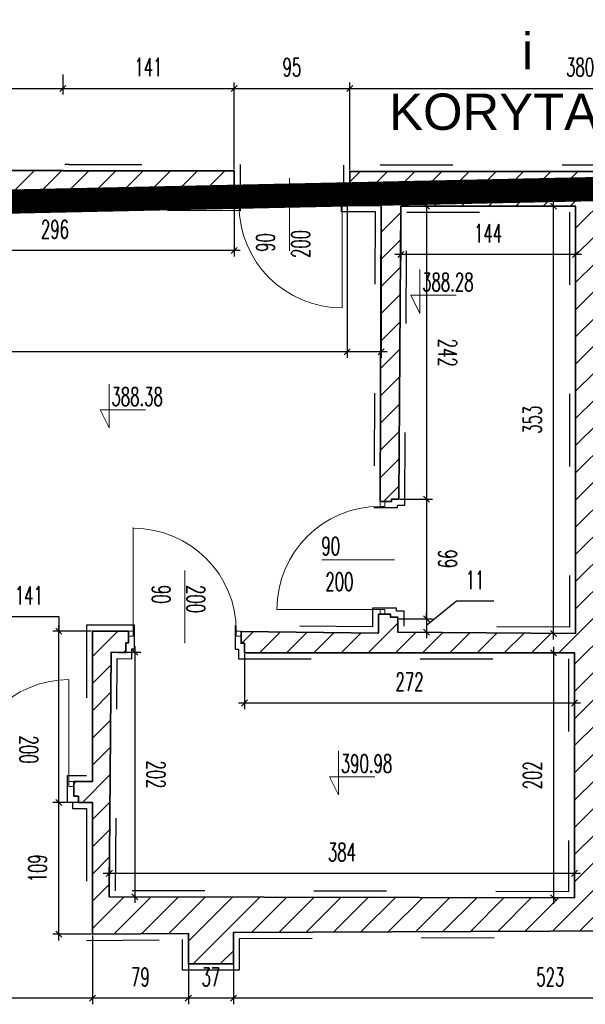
# Model space of a CAD drawing. Header units: millimetres. Extents: x 19887 to 192597, y -14203 to 39042.
# Tile 243 of 256: x 81107 to 81573, y -10085 to -9272. Entities that reach past the tile are written whole.
import ezdxf

# ---------------------------------------------------------------- set-up
doc = ezdxf.new("R2010")
doc.units = ezdxf.units.MM
doc.linetypes.add('ACAD_ISO03W100', pattern=[30, 12, -18])
doc.linetypes.add('DASHED2', pattern=[9.525, 6.35, -3.175])
doc.layers.get('Defpoints').update_dxf_attribs({"color": 4})
for name, color, linetype in [('A_DBA-RAMKI', 6, 'Continuous'), ('Sufit podwieszany', 252, 'Continuous'), ('Wymiarowanie', 3, 'Continuous'), ('Wypełnienie', 252, 'Continuous')]:
    doc.layers.add(name, color=color, linetype=linetype)
for name, color, linetype, lineweight in [('Basen_rzut_poziom_1_obrys', 252, 'Continuous', 35), ('Drzwi', 2, 'Continuous', 5), ('koty wysokościowe', 252, 'Continuous', 0)]:
    doc.layers.add(name, color=color, linetype=linetype, lineweight=lineweight)
doc.styles.add('ARIAL', font='arial.ttf')
doc.styles.add('ROMANS', font='romans.shx', dxfattribs={"width": 0.6})
doc.styles.get("Standard").update_dxf_attribs({"font": 'arial.ttf'})
doc.dimstyles.new('000001FB70622F18', dxfattribs={"dimtxt": 20, "dimasz": 5, "dimexe": 5, "dimexo": 1, "dimgap": 20, "dimtad": 1, "dimtoh": 1, "dimdec": 0, "dimtxsty": 'Standard', "dimblk": 'OBLIQUE', "dimcen": 0, "dimdle": 5, "dimclrd": 252, "dimclre": 252, "dimclrt": 252, "dimadec": 0, "dimazin": 0, "dimtfac": 1, "dimtdec": 0, "dimtmove": 0, "dimatfit": 3, "dimldrblk": 'OBLIQUE', "dimfxl": 150, "dimfxlon": 1, "dimlwd": 25, "dimlwe": 25, "dimarcsym": 1})
pattern_1 = [(45, (3252.028, -2175.285), (-11.22532, 11.22532), [])]

# ---------------------------------------------------------------- blocks, each defined once
blk = doc.blocks.new('_Oblique')
at = {"color": 0, "linetype": 'ByBlock', "lineweight": -2}
blk.add_line((-0.5, -0.5), (0.5, 0.5), dxfattribs=at)
blk = doc.blocks.new('*D855')
at = {"layer": 'Defpoints', "color": 0}
for p in [(2935.8, -4664.7), (3079.92, -4665.73), (2935.8, -4705.63)]:
    blk.add_point(p, dxfattribs=at)
at = {"layer": 'Wymiarowanie', "color": 252, "linetype": 'Continuous', "lineweight": 25}
for p, q in [((2935.8, -4665.7), (2935.8, -4710.63)), ((3079.92, -4666.73), (3079.92, -4710.63)), ((3084.92, -4705.63), (2930.8, -4705.63))]:
    blk.add_line(p, q, dxfattribs=at)
at = {"layer": 'Wymiarowanie', "color": 252, "linetype": 'ByBlock', "lineweight": 25, "xscale": 5, "yscale": 5, "zscale": 5, "rotation": 180}
blk.add_blockref('_Oblique', (2935.8, -4705.63), dxfattribs=at)
at = {"layer": 'Wymiarowanie', "color": 252, "linetype": 'ByBlock', "lineweight": 25, "xscale": 5, "yscale": 5, "zscale": 5}
blk.add_blockref('_Oblique', (3079.92, -4705.63), dxfattribs=at)
at = {"layer": 'Wymiarowanie', "color": 252, "insert": (3007.86, -4688.13), "char_height": 15, "attachment_point": 5, "style": 'ROMANS'}
blk.add_mtext('144', dxfattribs=at)
blk = doc.blocks.new('*D857')
at = {"layer": 'Defpoints', "color": 0}
for p in [(2891.48, -4664.49), (2919.56, -4665.07), (2891.48, -4785.97)]:
    blk.add_point(p, dxfattribs=at)
at = {"layer": 'Wymiarowanie', "color": 252, "linetype": 'Continuous', "lineweight": 25}
for p, q in [((2891.48, -4665.49), (2891.48, -4790.97)), ((2919.56, -4666.07), (2919.56, -4790.97)), ((2891.48, -4785.97), (2572.75, -4785.97)), ((2924.56, -4785.97), (2886.48, -4785.97))]:
    blk.add_line(p, q, dxfattribs=at)
at = {"layer": 'Wymiarowanie', "color": 252, "linetype": 'ByBlock', "lineweight": 25, "xscale": 5, "yscale": 5, "zscale": 5, "rotation": 180}
blk.add_blockref('_Oblique', (2891.48, -4785.97), dxfattribs=at)
at = {"layer": 'Wymiarowanie', "color": 252, "linetype": 'ByBlock', "lineweight": 25, "xscale": 5, "yscale": 5, "zscale": 5}
blk.add_blockref('_Oblique', (2919.56, -4785.97), dxfattribs=at)
at = {"layer": 'Wymiarowanie', "color": 252, "insert": (2590.03, -4768.47), "char_height": 15, "attachment_point": 5, "style": 'ROMANS'}
blk.add_mtext('28', dxfattribs=at)
blk = doc.blocks.new('*D856')
at = {"layer": 'Defpoints', "color": 0}
for p in [(2502.59, -4663.8), (2798.25, -4664.49), (2502.59, -4702.3)]:
    blk.add_point(p, dxfattribs=at)
at = {"layer": 'Wymiarowanie', "color": 252, "linetype": 'Continuous', "lineweight": 25}
for p, q in [((2502.59, -4664.8), (2502.59, -4707.3)), ((2798.25, -4665.49), (2798.25, -4707.3)), ((2803.25, -4702.3), (2497.59, -4702.3))]:
    blk.add_line(p, q, dxfattribs=at)
at = {"layer": 'Wymiarowanie', "color": 252, "linetype": 'ByBlock', "lineweight": 25, "xscale": 5, "yscale": 5, "zscale": 5, "rotation": 180}
blk.add_blockref('_Oblique', (2502.59, -4702.3), dxfattribs=at)
at = {"layer": 'Wymiarowanie', "color": 252, "linetype": 'ByBlock', "lineweight": 25, "xscale": 5, "yscale": 5, "zscale": 5}
blk.add_blockref('_Oblique', (2798.25, -4702.3), dxfattribs=at)
at = {"layer": 'Wymiarowanie', "color": 252, "insert": (2650.42, -4684.8), "char_height": 15, "attachment_point": 5, "style": 'ROMANS'}
blk.add_mtext('296', dxfattribs=at)
blk = doc.blocks.new('*D866')
at = {"layer": 'Defpoints', "color": 0}
for p in [(2656.97, -4556.1), (2656.97, -4568.48), (2513.7, -4599.7)]:
    blk.add_point(p, dxfattribs=at)
at = {"layer": 'Wymiarowanie', "color": 252, "linetype": 'Continuous', "lineweight": 25}
for p, q in [((2656.97, -4557.1), (2656.97, -4573.48)), ((2508.7, -4568.48), (2661.97, -4568.48)), ((2513.7, -4598.7), (2513.7, -4563.48))]:
    blk.add_line(p, q, dxfattribs=at)
at = {"layer": 'Wymiarowanie', "color": 252, "linetype": 'ByBlock', "lineweight": 25, "xscale": 5, "yscale": 5, "zscale": 5, "rotation": 180}
blk.add_blockref('_Oblique', (2513.7, -4568.48), dxfattribs=at)
at = {"layer": 'Wymiarowanie', "color": 252, "linetype": 'ByBlock', "lineweight": 25, "xscale": 5, "yscale": 5, "zscale": 5}
blk.add_blockref('_Oblique', (2656.97, -4568.48), dxfattribs=at)
at = {"layer": 'Wymiarowanie', "color": 252, "insert": (2585.33, -4550.98), "char_height": 15, "attachment_point": 5, "style": 'ROMANS'}
blk.add_mtext('143', dxfattribs=at)
blk = doc.blocks.new('*D862')
at = {"layer": 'Defpoints', "color": 0}
for p in [(2656.97, -4556.1), (2798.25, -4568.48), (2798.25, -4636.43)]:
    blk.add_point(p, dxfattribs=at)
at = {"layer": 'Wymiarowanie', "color": 252, "linetype": 'Continuous', "lineweight": 25}
for p, q in [((2656.97, -4557.1), (2656.97, -4573.48)), ((2651.97, -4568.48), (2803.25, -4568.48)), ((2798.25, -4635.43), (2798.25, -4563.48))]:
    blk.add_line(p, q, dxfattribs=at)
at = {"layer": 'Wymiarowanie', "color": 252, "linetype": 'ByBlock', "lineweight": 25, "xscale": 5, "yscale": 5, "zscale": 5, "rotation": 180}
blk.add_blockref('_Oblique', (2656.97, -4568.48), dxfattribs=at)
at = {"layer": 'Wymiarowanie', "color": 252, "linetype": 'ByBlock', "lineweight": 25, "xscale": 5, "yscale": 5, "zscale": 5}
blk.add_blockref('_Oblique', (2798.25, -4568.48), dxfattribs=at)
at = {"layer": 'Wymiarowanie', "color": 252, "insert": (2727.61, -4550.98), "char_height": 15, "attachment_point": 5, "style": 'ROMANS'}
blk.add_mtext('141', dxfattribs=at)
blk = doc.blocks.new('*D867')
at = {"layer": 'Defpoints', "color": 0}
for p in [(2893.61, -4568.48), (2798.25, -4636.43), (2893.61, -4636.95)]:
    blk.add_point(p, dxfattribs=at)
at = {"layer": 'Wymiarowanie', "color": 252, "linetype": 'Continuous', "lineweight": 25}
for p, q in [((2793.25, -4568.48), (2898.61, -4568.48)), ((2798.25, -4635.43), (2798.25, -4563.48)), ((2893.61, -4635.95), (2893.61, -4563.48))]:
    blk.add_line(p, q, dxfattribs=at)
at = {"layer": 'Wymiarowanie', "color": 252, "linetype": 'ByBlock', "lineweight": 25, "xscale": 5, "yscale": 5, "zscale": 5, "rotation": 180}
blk.add_blockref('_Oblique', (2798.25, -4568.48), dxfattribs=at)
at = {"layer": 'Wymiarowanie', "color": 252, "linetype": 'ByBlock', "lineweight": 25, "xscale": 5, "yscale": 5, "zscale": 5}
blk.add_blockref('_Oblique', (2893.61, -4568.48), dxfattribs=at)
at = {"layer": 'Wymiarowanie', "color": 252, "insert": (2845.93, -4550.98), "char_height": 15, "attachment_point": 5, "style": 'ROMANS'}
blk.add_mtext('95', dxfattribs=at)
blk = doc.blocks.new('*D868')
at = {"layer": 'Defpoints', "color": 0}
for p in [(3273.79, -4568.48), (2893.61, -4636.95), (3273.79, -4636.95)]:
    blk.add_point(p, dxfattribs=at)
at = {"layer": 'Wymiarowanie', "color": 252, "linetype": 'Continuous', "lineweight": 25}
for p, q in [((2888.61, -4568.48), (3278.79, -4568.48)), ((2893.61, -4635.95), (2893.61, -4563.48)), ((3273.79, -4635.95), (3273.79, -4563.48))]:
    blk.add_line(p, q, dxfattribs=at)
at = {"layer": 'Wymiarowanie', "color": 252, "linetype": 'ByBlock', "lineweight": 25, "xscale": 5, "yscale": 5, "zscale": 5, "rotation": 180}
blk.add_blockref('_Oblique', (2893.61, -4568.48), dxfattribs=at)
at = {"layer": 'Wymiarowanie', "color": 252, "linetype": 'ByBlock', "lineweight": 25, "xscale": 5, "yscale": 5, "zscale": 5}
blk.add_blockref('_Oblique', (3273.79, -4568.48), dxfattribs=at)
at = {"layer": 'Wymiarowanie', "color": 252, "insert": (3083.7, -4550.98), "char_height": 15, "attachment_point": 5, "style": 'ROMANS'}
blk.add_mtext('380', dxfattribs=at)
blk = doc.blocks.new('*D880')
at = {"layer": 'Defpoints', "color": 0}
for p in [(2653.58, -5158), (2681.34, -5158), (2681.34, -5266.86)]:
    blk.add_point(p, dxfattribs=at)
at = {"layer": 'Wymiarowanie', "color": 252, "linetype": 'Continuous', "lineweight": 25}
for p, q in [((2653.58, -5271.86), (2653.58, -5153)), ((2680.34, -5158), (2648.58, -5158)), ((2680.34, -5266.86), (2648.58, -5266.86))]:
    blk.add_line(p, q, dxfattribs=at)
at = {"layer": 'Wymiarowanie', "color": 252, "linetype": 'ByBlock', "lineweight": 25, "xscale": 5, "yscale": 5, "zscale": 5}
for p, rotation in [((2653.58, -5158), 90), ((2653.58, -5266.86), 270)]:
    blk.add_blockref('_Oblique', p, dxfattribs=dict(at, rotation=rotation))
at = {"layer": 'Wymiarowanie', "color": 252, "insert": (2636.08, -5212.43), "char_height": 15, "attachment_point": 5, "rotation": 90, "style": 'ROMANS'}
blk.add_mtext('109', dxfattribs=at)
blk = doc.blocks.new('*D881')
at = {"layer": 'Defpoints', "color": 0}
for p in [(2653.58, -5016.63), (2681.38, -5016.63), (2681.34, -5158)]:
    blk.add_point(p, dxfattribs=at)
at = {"layer": 'Wymiarowanie', "color": 252, "linetype": 'Continuous', "lineweight": 25}
for p, q in [((2609.29, -5004.6), (2653.58, -5004.6)), ((2653.58, -5004.6), (2653.58, -5016.63)), ((2653.58, -5163), (2653.58, -5011.63)), ((2680.38, -5016.63), (2648.58, -5016.63)), ((2680.34, -5158), (2648.58, -5158))]:
    blk.add_line(p, q, dxfattribs=at)
at = {"layer": 'Wymiarowanie', "color": 252, "linetype": 'ByBlock', "lineweight": 25, "xscale": 5, "yscale": 5, "zscale": 5}
for p, rotation in [((2653.58, -5016.63), 90), ((2653.58, -5158), 270)]:
    blk.add_blockref('_Oblique', p, dxfattribs=dict(at, rotation=rotation))
at = {"layer": 'Wymiarowanie', "color": 252, "insert": (2628.94, -4987.1), "char_height": 15, "attachment_point": 5, "style": 'ROMANS'}
blk.add_mtext('141', dxfattribs=at)
blk = doc.blocks.new('*D882')
at = {"layer": 'Defpoints', "color": 0}
for p in [(3061.81, -4665.73), (3079.92, -4665.73), (3079.92, -5018.47)]:
    blk.add_point(p, dxfattribs=at)
at = {"layer": 'Wymiarowanie', "color": 252, "linetype": 'Continuous', "lineweight": 25}
for p, q in [((3078.92, -4665.73), (3056.81, -4665.73)), ((3061.81, -5023.47), (3061.81, -4660.73)), ((3078.92, -5018.47), (3056.81, -5018.47))]:
    blk.add_line(p, q, dxfattribs=at)
at = {"layer": 'Wymiarowanie', "color": 252, "linetype": 'ByBlock', "lineweight": 25, "xscale": 5, "yscale": 5, "zscale": 5}
for p, rotation in [((3061.81, -4665.73), 90), ((3061.81, -5018.47), 270)]:
    blk.add_blockref('_Oblique', p, dxfattribs=dict(at, rotation=rotation))
at = {"layer": 'Wymiarowanie', "color": 252, "insert": (3044.31, -4842.1), "char_height": 15, "attachment_point": 5, "rotation": 90, "style": 'ROMANS'}
blk.add_mtext('353', dxfattribs=at)
blk = doc.blocks.new('*D884')
at = {"layer": 'Defpoints', "color": 0}
for p in [(2935.79, -4665.73), (2934.07, -4907.6), (2956.92, -4907.6)]:
    blk.add_point(p, dxfattribs=at)
at = {"layer": 'Wymiarowanie', "color": 252, "linetype": 'Continuous', "lineweight": 25}
for p, q in [((2936.79, -4665.73), (2961.92, -4665.73)), ((2956.92, -4660.73), (2956.92, -4912.6)), ((2935.07, -4907.6), (2961.92, -4907.6))]:
    blk.add_line(p, q, dxfattribs=at)
at = {"layer": 'Wymiarowanie', "color": 252, "linetype": 'ByBlock', "lineweight": 25, "xscale": 5, "yscale": 5, "zscale": 5}
for p, rotation in [((2956.92, -4665.73), 90), ((2956.92, -4907.6), 270)]:
    blk.add_blockref('_Oblique', p, dxfattribs=dict(at, rotation=rotation))
at = {"layer": 'Wymiarowanie', "color": 252, "insert": (2974.42, -4786.67), "char_height": 15, "attachment_point": 5, "rotation": 270, "style": 'ROMANS'}
blk.add_mtext('242', dxfattribs=at)
blk = doc.blocks.new('*D887')
at = {"layer": 'Defpoints', "color": 0}
for p in [(2934.07, -4907.6), (2933.42, -5006.31), (2956.92, -5006.31)]:
    blk.add_point(p, dxfattribs=at)
at = {"layer": 'Wymiarowanie', "color": 252, "linetype": 'Continuous', "lineweight": 25}
for p, q in [((2935.07, -4907.6), (2961.92, -4907.6)), ((2956.92, -4902.6), (2956.92, -5011.31)), ((2934.42, -5006.31), (2961.92, -5006.31))]:
    blk.add_line(p, q, dxfattribs=at)
at = {"layer": 'Wymiarowanie', "color": 252, "linetype": 'ByBlock', "lineweight": 25, "xscale": 5, "yscale": 5, "zscale": 5}
for p, rotation in [((2956.92, -4907.6), 90), ((2956.92, -5006.31), 270)]:
    blk.add_blockref('_Oblique', p, dxfattribs=dict(at, rotation=rotation))
at = {"layer": 'Wymiarowanie', "color": 252, "insert": (2974.42, -4956.96), "char_height": 15, "attachment_point": 5, "rotation": 270, "style": 'ROMANS'}
blk.add_mtext('99', dxfattribs=at)
blk = doc.blocks.new('*D885')
at = {"layer": 'Defpoints', "color": 0}
for p in [(2933.42, -5006.31), (2933.42, -5017.47), (2956.92, -5017.47)]:
    blk.add_point(p, dxfattribs=at)
at = {"layer": 'Wymiarowanie', "color": 252, "linetype": 'Continuous', "lineweight": 25}
for p, q in [((2981.67, -4991.79), (2956.92, -5011.89)), ((3012.39, -4991.79), (2981.67, -4991.79)), ((2934.42, -5006.31), (2961.92, -5006.31)), ((2956.92, -5001.31), (2956.92, -5022.47)), ((2956.92, -5006.31), (2956.92, -5001.31)), ((2934.42, -5017.47), (2961.92, -5017.47)), ((2956.92, -5017.47), (2956.92, -5022.47))]:
    blk.add_line(p, q, dxfattribs=at)
at = {"layer": 'Wymiarowanie', "color": 252, "linetype": 'ByBlock', "lineweight": 25, "xscale": 5, "yscale": 5, "zscale": 5}
for p, rotation in [((2956.92, -5006.31), 270), ((2956.92, -5017.47), 90)]:
    blk.add_blockref('_Oblique', p, dxfattribs=dict(at, rotation=rotation))
at = {"layer": 'Wymiarowanie', "color": 252, "insert": (2997.03, -4974.29), "char_height": 15, "attachment_point": 5, "style": 'ROMANS'}
blk.add_mtext('11', dxfattribs=at)
blk = doc.blocks.new('*D886')
at = {"layer": 'Defpoints', "color": 0}
for p in [(2806.81, -5034.49), (3079.06, -5034.49), (2806.81, -5075.93)]:
    blk.add_point(p, dxfattribs=at)
at = {"layer": 'Wymiarowanie', "color": 252, "linetype": 'Continuous', "lineweight": 25}
for p, q in [((2806.81, -5035.49), (2806.81, -5080.93)), ((3079.06, -5035.49), (3079.06, -5080.93)), ((3084.06, -5075.93), (2801.81, -5075.93))]:
    blk.add_line(p, q, dxfattribs=at)
at = {"layer": 'Wymiarowanie', "color": 252, "linetype": 'ByBlock', "lineweight": 25, "xscale": 5, "yscale": 5, "zscale": 5, "rotation": 180}
blk.add_blockref('_Oblique', (2806.81, -5075.93), dxfattribs=at)
at = {"layer": 'Wymiarowanie', "color": 252, "linetype": 'ByBlock', "lineweight": 25, "xscale": 5, "yscale": 5, "zscale": 5}
blk.add_blockref('_Oblique', (3079.06, -5075.93), dxfattribs=at)
at = {"layer": 'Wymiarowanie', "color": 252, "insert": (2942.94, -5058.43), "char_height": 15, "attachment_point": 5, "style": 'ROMANS'}
blk.add_mtext('272', dxfattribs=at)
blk = doc.blocks.new('*D888')
at = {"layer": 'Defpoints', "color": 0}
for p in [(3079.06, -5034.49), (3061.81, -5236.7), (3078.65, -5236.7)]:
    blk.add_point(p, dxfattribs=at)
at = {"layer": 'Wymiarowanie', "color": 252, "linetype": 'Continuous', "lineweight": 25}
for p, q in [((3061.81, -5029.49), (3061.81, -5241.7)), ((3078.06, -5034.49), (3056.81, -5034.49)), ((3077.65, -5236.7), (3056.81, -5236.7))]:
    blk.add_line(p, q, dxfattribs=at)
at = {"layer": 'Wymiarowanie', "color": 252, "linetype": 'ByBlock', "lineweight": 25, "xscale": 5, "yscale": 5, "zscale": 5}
for p, rotation in [((3061.81, -5034.49), 90), ((3061.81, -5236.7), 270)]:
    blk.add_blockref('_Oblique', p, dxfattribs=dict(at, rotation=rotation))
at = {"layer": 'Wymiarowanie', "color": 252, "insert": (3044.31, -5135.6), "char_height": 15, "attachment_point": 5, "rotation": 90, "style": 'ROMANS'}
blk.add_mtext('202', dxfattribs=at)
blk = doc.blocks.new('*D889')
at = {"layer": 'Defpoints', "color": 0}
for p in [(3079.06, -5216.52), (2695.28, -5235.92), (3079.06, -5236.71)]:
    blk.add_point(p, dxfattribs=at)
at = {"layer": 'Wymiarowanie', "color": 252, "linetype": 'Continuous', "lineweight": 25}
for p, q in [((2690.28, -5216.52), (3084.06, -5216.52)), ((2695.28, -5234.92), (2695.28, -5211.52)), ((3079.06, -5235.71), (3079.06, -5211.52))]:
    blk.add_line(p, q, dxfattribs=at)
at = {"layer": 'Wymiarowanie', "color": 252, "linetype": 'ByBlock', "lineweight": 25, "xscale": 5, "yscale": 5, "zscale": 5, "rotation": 180}
blk.add_blockref('_Oblique', (2695.28, -5216.52), dxfattribs=at)
at = {"layer": 'Wymiarowanie', "color": 252, "linetype": 'ByBlock', "lineweight": 25, "xscale": 5, "yscale": 5, "zscale": 5}
blk.add_blockref('_Oblique', (3079.06, -5216.52), dxfattribs=at)
at = {"layer": 'Wymiarowanie', "color": 252, "insert": (2887.17, -5199.02), "char_height": 15, "attachment_point": 5, "style": 'ROMANS'}
blk.add_mtext('384', dxfattribs=at)
blk = doc.blocks.new('*D883')
at = {"layer": 'Defpoints', "color": 0}
for p in [(2696.92, -5033.97), (2695.28, -5235.92), (2716.3, -5235.92)]:
    blk.add_point(p, dxfattribs=at)
at = {"layer": 'Wymiarowanie', "color": 252, "linetype": 'Continuous', "lineweight": 25}
for p, q in [((2716.3, -5028.97), (2716.3, -5240.92)), ((2697.92, -5033.97), (2721.3, -5033.97)), ((2696.28, -5235.92), (2721.3, -5235.92))]:
    blk.add_line(p, q, dxfattribs=at)
at = {"layer": 'Wymiarowanie', "color": 252, "linetype": 'ByBlock', "lineweight": 25, "xscale": 5, "yscale": 5, "zscale": 5}
for p, rotation in [((2716.3, -5033.97), 90), ((2716.3, -5235.92), 270)]:
    blk.add_blockref('_Oblique', p, dxfattribs=dict(at, rotation=rotation))
at = {"layer": 'Wymiarowanie', "color": 252, "insert": (2733.8, -5134.95), "char_height": 15, "attachment_point": 5, "rotation": 270, "style": 'ROMANS'}
blk.add_mtext('202', dxfattribs=at)
blk = doc.blocks.new('*D890')
at = {"layer": 'Defpoints', "color": 0}
for p in [(2797.66, -5265.43), (3320.5, -5289.59), (2797.66, -5319.68)]:
    blk.add_point(p, dxfattribs=at)
at = {"layer": 'Wymiarowanie', "color": 252, "linetype": 'Continuous', "lineweight": 25}
for p, q in [((2797.66, -5266.43), (2797.66, -5324.68)), ((3320.5, -5290.59), (3320.5, -5324.68)), ((3325.5, -5319.68), (2792.66, -5319.68))]:
    blk.add_line(p, q, dxfattribs=at)
at = {"layer": 'Wymiarowanie', "color": 252, "linetype": 'ByBlock', "lineweight": 25, "xscale": 5, "yscale": 5, "zscale": 5, "rotation": 180}
blk.add_blockref('_Oblique', (2797.66, -5319.68), dxfattribs=at)
at = {"layer": 'Wymiarowanie', "color": 252, "linetype": 'ByBlock', "lineweight": 25, "xscale": 5, "yscale": 5, "zscale": 5}
blk.add_blockref('_Oblique', (3320.5, -5319.68), dxfattribs=at)
at = {"layer": 'Wymiarowanie', "color": 252, "insert": (3059.08, -5302.18), "char_height": 15, "attachment_point": 5, "style": 'ROMANS'}
blk.add_mtext('523', dxfattribs=at)
blk = doc.blocks.new('*D898')
at = {"layer": 'Defpoints', "color": 0}
for p in [(2760.48, -5266.21), (2797.66, -5265.43), (2760.48, -5319.68)]:
    blk.add_point(p, dxfattribs=at)
at = {"layer": 'Wymiarowanie', "color": 252, "linetype": 'Continuous', "lineweight": 25}
for p, q in [((2760.48, -5267.21), (2760.48, -5324.68)), ((2797.66, -5266.43), (2797.66, -5324.68)), ((2802.66, -5319.68), (2755.48, -5319.68))]:
    blk.add_line(p, q, dxfattribs=at)
at = {"layer": 'Wymiarowanie', "color": 252, "linetype": 'ByBlock', "lineweight": 25, "xscale": 5, "yscale": 5, "zscale": 5, "rotation": 180}
blk.add_blockref('_Oblique', (2760.48, -5319.68), dxfattribs=at)
at = {"layer": 'Wymiarowanie', "color": 252, "linetype": 'ByBlock', "lineweight": 25, "xscale": 5, "yscale": 5, "zscale": 5}
blk.add_blockref('_Oblique', (2797.66, -5319.68), dxfattribs=at)
at = {"layer": 'Wymiarowanie', "color": 252, "insert": (2779.07, -5302.18), "char_height": 15, "attachment_point": 5, "style": 'ROMANS'}
blk.add_mtext('37', dxfattribs=at)
blk = doc.blocks.new('*D897')
at = {"layer": 'Defpoints', "color": 0}
for p in [(2681.34, -5266.86), (2760.48, -5266.21), (2681.34, -5319.68)]:
    blk.add_point(p, dxfattribs=at)
at = {"layer": 'Wymiarowanie', "color": 252, "linetype": 'Continuous', "lineweight": 25}
for p, q in [((2760.48, -5267.21), (2760.48, -5324.68)), ((2681.34, -5267.86), (2681.34, -5324.68)), ((2765.48, -5319.68), (2676.34, -5319.68))]:
    blk.add_line(p, q, dxfattribs=at)
at = {"layer": 'Wymiarowanie', "color": 252, "linetype": 'ByBlock', "lineweight": 25, "xscale": 5, "yscale": 5, "zscale": 5, "rotation": 180}
blk.add_blockref('_Oblique', (2681.34, -5319.68), dxfattribs=at)
at = {"layer": 'Wymiarowanie', "color": 252, "linetype": 'ByBlock', "lineweight": 25, "xscale": 5, "yscale": 5, "zscale": 5}
blk.add_blockref('_Oblique', (2760.48, -5319.68), dxfattribs=at)
at = {"layer": 'Wymiarowanie', "color": 252, "insert": (2720.91, -5302.18), "char_height": 15, "attachment_point": 5, "style": 'ROMANS'}
blk.add_mtext('79', dxfattribs=at)
blk = doc.blocks.new('*D895')
at = {"layer": 'Defpoints', "color": 0}
for p in [(2501.04, -5266.38), (2681.34, -5266.86), (2501.04, -5319.68)]:
    blk.add_point(p, dxfattribs=at)
at = {"layer": 'Wymiarowanie', "color": 252, "linetype": 'Continuous', "lineweight": 25}
for p, q in [((2501.04, -5267.38), (2501.04, -5324.68)), ((2681.34, -5267.86), (2681.34, -5324.68)), ((2686.34, -5319.68), (2496.04, -5319.68))]:
    blk.add_line(p, q, dxfattribs=at)
at = {"layer": 'Wymiarowanie', "color": 252, "linetype": 'ByBlock', "lineweight": 25, "xscale": 5, "yscale": 5, "zscale": 5, "rotation": 180}
blk.add_blockref('_Oblique', (2501.04, -5319.68), dxfattribs=at)
at = {"layer": 'Wymiarowanie', "color": 252, "linetype": 'ByBlock', "lineweight": 25, "xscale": 5, "yscale": 5, "zscale": 5}
blk.add_blockref('_Oblique', (2681.34, -5319.68), dxfattribs=at)
at = {"layer": 'Wymiarowanie', "color": 252, "insert": (2591.19, -5302.18), "char_height": 15, "attachment_point": 5, "style": 'ROMANS'}
blk.add_mtext('180', dxfattribs=at)
blk = doc.blocks.new('G$CF5E15B28')
at = {"layer": 'Wypełnienie'}
h = blk.add_hatch(dxfattribs=at)
h.set_pattern_fill('ANSI31', color=253, scale=5, angle=90)
h.set_pattern_definition(pattern_1)
h.paths.add_polyline_path([(2502.59, -4663.8), (2798.25, -4664.49), (2798.25, -4636.43), (2656.97, -4636.43), (2656.97, -4636.15), (2513.7, -4636.15), (2513.7, -4636.15), (2250, -4636.15), (2250.42, -4620.46), (2221.79, -4620.46), (2221.81, -4900.09), (2227.22, -4900.09), (2227.22, -4903.17), (2237.02, -4903.17), (2236.67, -4663.48), (2455.84, -4662.72), (2455.92, -4684.4), (2479.1, -4684.4), (2479.1, -4846.08), (2441.21, -4846.08), (2441.21, -5061.14), (2479.1, -5061.14), (2479.1, -5235.73), (2236.62, -5236.44), (2236.62, -4996.12), (2227.28, -4996.12), (2227.28, -4999.65), (2221.82, -4999.65), (2221.84, -5237.71), (1946.44, -5234.73), (1906.64, -5192.31), (1906.64, -5161.03), (1878.52, -5161.03), (1878.52, -5207.42), (1899.21, -5225.45), (1915.13, -5244.28), (1899.75, -5254.88), (1914.6, -5276.36), (1931.84, -5263.1), (1960.23, -5268.28), (2239.47, -5268.5), (2501.04, -5266.38), (2501.43, -5157.51), (2570.15, -5157.51), (2570.15, -5152.93), (2573.66, -5152.93), (2573.66, -5140.2), (2500.22, -5140.2)])
h = blk.add_hatch(dxfattribs=at)
h.set_pattern_fill('ANSI31', color=253, scale=5, angle=90)
h.set_pattern_definition(pattern_1)
h.paths.add_polyline_path([(3134.39, -4844.85), (3095.99, -4844.85), (3095.99, -4685.26), (3120.88, -4685.26), (3120.88, -4665.53), (3242.97, -4665.53), (3241.96, -4754.68), (3248.73, -4754.68), (3248.73, -4757.46), (3258.8, -4757.46), (3258.8, -4665.82), (3276.06, -4665.82), (3276.06, -4655.55), (3273.79, -4655.55), (3273.79, -4636.95), (2893.61, -4636.95), (2893.61, -4655.41), (2891.48, -4655.41), (2891.48, -4665.07), (2919.56, -4665.07), (2918.65, -4909.54), (2928.08, -4909.54), (2928.08, -4907.6), (2934.07, -4907.6), (2935.79, -4665.73), (3079.92, -4665.73), (3079.92, -5018.47), (2933.42, -5017.47), (2933.42, -5005.11), (2927.28, -5005.11), (2927.28, -5002.61), (2917.46, -5002.61), (2917.46, -5018.12), (2804.04, -5016.96), (2804.04, -5026.56), (2806.81, -5026.56), (2806.81, -5034.49), (3079.06, -5034.49), (3078.65, -5236.7), (2695.28, -5235.92), (2696.92, -5033.97), (2708.97, -5034.36), (2708.97, -5026.29), (2711.05, -5026.29), (2711.05, -5016.63), (2681.38, -5016.63), (2681.38, -5140.85), (2665.87, -5140.85), (2665.87, -5152.93), (2669.77, -5152.93), (2669.77, -5158), (2681.34, -5158), (2681.34, -5266.86), (2760.48, -5266.21), (2760.48, -5291.28), (2797.66, -5291.28), (2797.66, -5265.43), (3320.5, -5263.08), (3320.5, -5289.59), (3356.37, -5289.59), (3356.37, -5263.86), (3494.98, -5262.94), (3493.09, -5152.78), (3505.39, -5152.78), (3505.39, -5147.14), (3508.47, -5147.14), (3508.47, -5140.19), (3496.78, -5140.19), (3495.32, -5019.15), (3464.1, -5019.15), (3464.1, -5026.02), (3465.72, -5026.02), (3465.72, -5029.03), (3468.1, -5029.03), (3468.1, -5035.06), (3479.56, -5035), (3480.56, -5237.08), (3096.8, -5236.76), (3096.8, -5060.51), (3134.85, -5060.51), (3134.85, -5034.39), (3370.65, -5034.39), (3370.65, -5028.29), (3372.41, -5028.29), (3372.41, -5018.99), (3256.44, -5018.03), (3257.83, -4850.45), (3247.9, -4850.45), (3247.9, -4853.48), (3242.41, -4853.48), (3242.41, -5017.92), (3134.39, -5017.02)])
h.paths.add_polyline_path([(3749.39, -4619.39), (3741.31, -4619.39), (3741.31, -4622.78), (3719.31, -4622.78), (3719.31, -4638.27), (3371.87, -4636.95), (3371.87, -4655.55), (3369.09, -4655.55), (3369.09, -4666.23), (3407.76, -4666.23), (3407.76, -4683.22), (3458.31, -4683.22), (3458.31, -4666.23), (3715.83, -4666.23), (3715.78, -4797.98), (3733.78, -4797.98), (3733.78, -4785.3), (3744.27, -4785.3), (3744.27, -4668.2), (3749.39, -4668.2)])
at = {"layer": 'Basen_rzut_poziom_1_obrys', "color": 253, "elevation": 0}
for points in [[(2221.79, -4620.46), (2250.42, -4620.46), (2250, -4636.15), (2513.7, -4636.15), (2513.7, -4636.15), (2656.97, -4636.15), (2656.97, -4636.43), (2798.25, -4636.43), (2798.25, -4664.49), (2502.59, -4663.8), (2500.22, -5140.2)], [(3273.79, -4636.95), (2893.61, -4636.95), (2893.61, -4655.41), (2891.48, -4655.41), (2891.48, -4665.07), (2919.56, -4665.07), (2918.65, -4909.54), (2928.08, -4909.54), (2928.08, -4907.6), (2934.07, -4907.6), (2935.79, -4665.73), (3079.92, -4665.73), (3079.92, -5018.47), (2933.42, -5017.47), (2933.42, -5005.11), (2927.28, -5005.11), (2927.28, -5002.61), (2917.46, -5002.61), (2917.46, -5018.12), (2804.04, -5016.96), (2804.04, -5026.56), (2806.81, -5026.56), (2806.81, -5034.49), (3079.06, -5034.49), (3079.06, -5236.71), (2695.28, -5235.92), (2696.92, -5033.97), (2708.97, -5034.36), (2708.97, -5026.29), (2711.05, -5026.29), (2711.05, -5016.63), (2681.38, -5016.63), (2681.38, -5140.85), (2681.08, -5140.85)], [(2665.87, -5152.93), (2669.77, -5152.93), (2669.77, -5158), (2681.34, -5158), (2681.34, -5266.86), (2760.48, -5266.21), (2760.48, -5291.28), (2797.66, -5291.28), (2797.66, -5265.43), (3320.5, -5263.08)], [(2665.87, -5152.93), (2665.87, -5140.85), (2681.08, -5140.85)]]:
    blk.add_lwpolyline(points, dxfattribs=at)
at = {"layer": 'Drzwi', "color": 253, "elevation": 0}
for points in [[(2843.92, -4662.6), (2843.92, -4642.6)], [(2843.92, -4662.6), (2843.92, -4702.6)], [(2887.48, -4749.71), (2887.48, -4664.49)], [(2715.05, -5016.63), (2715.05, -4931.06)], [(2910.51, -4957.68), (2870.51, -4957.68)], [(2910.51, -4957.68), (2930.51, -4957.68)], [(2757.54, -5006.63), (2757.54, -4966.63)], [(2833.58, -4998.61), (2918.65, -4998.61)], [(2757.54, -5006.63), (2757.54, -5026.63)], [(2661.87, -5056.64), (2661.87, -5140.85)]]:
    blk.add_lwpolyline(points, dxfattribs=at)
for points in [[(2802.25, -4664.49), (2798.25, -4664.49), (2798.25, -4660.49), (2802.25, -4660.49)], [(2891.48, -4664.49), (2887.48, -4664.49), (2887.48, -4660.49), (2891.48, -4660.49)], [(2918.65, -4909.54), (2922.65, -4909.54), (2922.65, -4913.54), (2918.65, -4913.54)], [(2918.65, -4998.61), (2922.65, -4998.61), (2922.65, -5002.61), (2918.65, -5002.61)], [(2711.05, -5016.63), (2715.05, -5016.63), (2715.05, -5020.63), (2711.05, -5020.63)], [(2800.04, -5016.63), (2804.04, -5016.63), (2804.04, -5020.63), (2800.04, -5020.63)], [(2665.87, -5140.85), (2661.87, -5140.85), (2661.87, -5144.85), (2665.87, -5144.85)]]:
    blk.add_lwpolyline(points, close=True, dxfattribs=at)
at = {"layer": 'Drzwi', "color": 253}
for centre, radius, start, end in [((2887.48, -4664.49, 0), 85.22, 180, 270), ((2918.65, -4998.61, 0), 85.07, 90, 180), ((2715.05, -5016.63, 0), 84.99, 0, 90), ((2661.87, -5140.85, 0), 84.21, 90, 180)]:
    blk.add_arc(centre, radius, start, end, dxfattribs=at)
at = {"layer": 'koty wysokościowe', "color": 253, "elevation": 0}
for points in [[(2951.46, -4717.99), (2951.46, -4754.22)], [(2943.96, -4739.22), (2951.46, -4739.22)], [(2951.46, -4754.22), (2943.96, -4739.22)], [(2951.46, -4739.22), (2981.46, -4739.22)], [(2695.13, -4812.54), (2695.13, -4848.77)], [(2687.63, -4833.77), (2695.13, -4833.77)], [(2695.13, -4848.77), (2687.63, -4833.77)], [(2695.13, -4833.77), (2725.13, -4833.77)], [(2884.38, -5115.5), (2884.38, -5151.74)], [(2876.88, -5136.74), (2884.38, -5136.74)], [(2884.38, -5151.74), (2876.88, -5136.74)], [(2884.38, -5136.74), (2914.38, -5136.74)]]:
    blk.add_lwpolyline(points, dxfattribs=at)
at = {"layer": 'Sufit podwieszany', "color": 253, "linetype": 'ACAD_ISO03W100', "ltscale": 5, "elevation": 0}
for points in [[(2216.79, -4615.34), (2255.56, -4615.46), (2255.14, -4631.15), (2508.7, -4631.15), (2508.7, -4631.15), (2661.97, -4631.15), (2661.97, -4631.43), (2803.25, -4631.43), (2803.25, -4669.5), (2507.56, -4668.81), (2505.24, -5135.2)], [(3278.79, -4631.95), (2888.61, -4631.95), (2888.61, -4650.41), (2886.48, -4650.41), (2886.48, -4670.07), (2914.54, -4670.07), (2913.63, -4914.54), (2933.08, -4914.54), (2933.08, -4912.6), (2939.03, -4912.6), (2940.76, -4670.73), (3074.92, -4670.73), (3074.92, -5013.43), (2938.42, -5012.51), (2938.42, -5000.11), (2932.28, -5000.11), (2932.28, -4997.61), (2912.46, -4997.61), (2912.46, -5013.07), (2799.04, -5011.91), (2799.04, -5031.56), (2801.81, -5031.56), (2801.81, -5039.49), (3074.06, -5039.49), (3074.06, -5231.7), (2700.32, -5230.93), (2701.88, -5039.13), (2713.97, -5039.52), (2713.97, -5031.29), (2716.05, -5031.29), (2716.05, -5011.63), (2676.38, -5011.63), (2676.38, -5135.85)], [(2664.77, -5157.81), (2664.77, -5163), (2676.34, -5163), (2676.34, -5271.9), (2755.48, -5271.25), (2755.48, -5296.28), (2802.66, -5296.28), (2802.66, -5270.41), (3315.5, -5268.11)], [(2660.87, -5157.81), (2660.87, -5135.85), (2676.38, -5135.85)]]:
    blk.add_lwpolyline(points, dxfattribs=at)
at = {"layer": 'Drzwi', "color": 253, "char_height": 15, "width": 190.2964, "style": 'ROMANS'}
for s, insert, attachment_point, rotation in [('90', (2816.59, -4703.4, 0), 1, 90), ('200', (2845.58, -4708.5, 0), 1, 90), ('90', (2730.52, -4978.55, 0), 7, 270), ('200', (2759.2, -4978.55, 0), 7, 270), ('200', (2621.42, -5102.77, 0), 7, 270)]:
    blk.add_mtext(s, dxfattribs=dict(at, insert=insert, attachment_point=attachment_point, rotation=rotation))
at = {"layer": 'Drzwi', "color": 253, "char_height": 15, "width": 190.2964, "attachment_point": 1, "style": 'ROMANS'}
for s, insert in [('90', (2870.25, -4938.87, 0)), ('200', (2873.52, -4968.25, 0))]:
    blk.add_mtext(s, dxfattribs=dict(at, insert=insert))
at = {"layer": 'koty wysokościowe', "color": 253, "char_height": 15, "width": 21553.2844, "attachment_point": 1, "style": 'ROMANS'}
for s, insert in [('388.28', (2953.35, -4720.89, 0)), ('388.38', (2697.02, -4815.45, 0)), ('390.98', (2886.27, -5118.41, 0))]:
    blk.add_mtext(s, dxfattribs=dict(at, insert=insert))
at = {"layer": 'Wymiarowanie', "color": 253}
for base, p1, p2, angle, override, picture, middle in [((2656.97, -4568.48, 0), (2513.7, -4599.7, 0), (2656.97, -4556.1, 0), 0, {"dimtxt": 15, "dimgap": 10, "dimtxsty": 'ROMANS', "dimtmove": 1}, '*D866', (2585.33, -4550.98, 0)), ((2798.25, -4568.48, 0), (2656.97, -4556.1, 0), (2798.25, -4636.43, 0), 0, {"dimtxt": 15, "dimgap": 10, "dimtxsty": 'ROMANS', "dimtmove": 1}, '*D862', (2727.61, -4550.98, 0)), ((2893.61, -4568.48, 0), (2798.25, -4636.43, 0), (2893.61, -4636.95, 0), 0, {"dimtxt": 15, "dimgap": 10, "dimtxsty": 'ROMANS', "dimtmove": 1}, '*D867', (2845.93, -4550.98, 0)), ((3273.79, -4568.48, 0), (2893.61, -4636.95, 0), (3273.79, -4636.95, 0), 0, {"dimtxt": 15, "dimgap": 10, "dimtxsty": 'ROMANS', "dimtmove": 1}, '*D868', (3083.7, -4550.98, 0)), ((2502.59, -4702.3, 0), (2798.25, -4664.49, 0), (2502.59, -4663.8, 0), 0, {"dimtxt": 15, "dimgap": 10, "dimtxsty": 'ROMANS'}, '*D856', (2650.42, -4684.8, 0)), ((2935.8, -4705.63, 0), (3079.92, -4665.73, 0), (2935.8, -4664.7, 0), 0, {"dimtxt": 15, "dimgap": 10, "dimtxsty": 'ROMANS'}, '*D855', (3007.86, -4688.13, 0)), ((2956.92, -4907.6, 0), (2935.79, -4665.73, 0), (2934.07, -4907.6, 0), 90, {"dimtxt": 15, "dimgap": 10, "dimtad": 2, "dimtxsty": 'ROMANS'}, '*D884', (2974.42, -4786.67, 0)), ((3061.81, -4665.73, 0), (3079.92, -5018.47, 0), (3079.92, -4665.73, 0), 90, {"dimtxt": 15, "dimgap": 10, "dimtxsty": 'ROMANS'}, '*D882', (3044.31, -4842.1, 0)), ((2956.92, -5006.31, 0), (2934.07, -4907.6, 0), (2933.42, -5006.31, 0), 90, {"dimtxt": 15, "dimgap": 10, "dimtad": 2, "dimtxsty": 'ROMANS', "dimtmove": 1}, '*D887', (2974.42, -4956.96, 0)), ((2716.3, -5235.92, 0), (2696.92, -5033.97, 0), (2695.28, -5235.92, 0), 90, {"dimtxt": 15, "dimgap": 10, "dimtad": 2, "dimtxsty": 'ROMANS'}, '*D883', (2733.8, -5134.95, 0)), ((3061.81, -5236.7, 0), (3079.06, -5034.49, 0), (3078.65, -5236.7, 0), 90, {"dimtxt": 15, "dimgap": 10, "dimtxsty": 'ROMANS'}, '*D888', (3044.31, -5135.6, 0)), ((2806.81, -5075.93, 0), (3079.06, -5034.49, 0), (2806.81, -5034.49, 0), 0, {"dimtxt": 15, "dimgap": 10, "dimtxsty": 'ROMANS'}, '*D886', (2942.94, -5058.43, 0)), ((2653.58, -5158, 0), (2681.34, -5266.86, 0), (2681.34, -5158, 0), 90, {"dimtxt": 15, "dimgap": 10, "dimtxsty": 'ROMANS'}, '*D880', (2636.08, -5212.43, 0)), ((3079.06, -5216.52, 0), (2695.28, -5235.92, 0), (3079.06, -5236.71, 0), 0, {"dimtxt": 15, "dimgap": 10, "dimtxsty": 'ROMANS'}, '*D889', (2887.17, -5199.02, 0)), ((2501.04, -5319.68, 0), (2681.34, -5266.86, 0), (2501.04, -5266.38, 0), 0, {"dimtxt": 15, "dimgap": 10, "dimtxsty": 'ROMANS', "dimtmove": 1}, '*D895', (2591.19, -5302.18, 0)), ((2681.34, -5319.68, 0), (2760.48, -5266.21, 0), (2681.34, -5266.86, 0), 0, {"dimtxt": 15, "dimgap": 10, "dimtxsty": 'ROMANS', "dimtmove": 1}, '*D897', (2720.91, -5302.18, 0)), ((2760.48, -5319.68, 0), (2797.66, -5265.43, 0), (2760.48, -5266.21, 0), 0, {"dimtxt": 15, "dimgap": 10, "dimtxsty": 'ROMANS', "dimtmove": 1}, '*D898', (2779.07, -5302.18, 0)), ((2797.66, -5319.68, 0), (3320.5, -5289.59, 0), (2797.66, -5265.43, 0), 0, {"dimtxt": 15, "dimgap": 10, "dimtxsty": 'ROMANS', "dimtmove": 1}, '*D890', (3059.08, -5302.18, 0))]:
    dim = blk.add_linear_dim(base=base, p1=p1, p2=p2, angle=angle, dimstyle='000001FB70622F18', override=override, dxfattribs=at)
    dim.commit()
    dim.dimension.update_dxf_attribs({"geometry": picture, "text_midpoint": middle})
for base, p1, p2, angle, override, picture, middle in [((2891.48, -4785.97, 0), (2919.56, -4665.07, 0), (2891.48, -4664.49, 0), 0, {"dimtxt": 15, "dimgap": 10, "dimtxsty": 'ROMANS'}, '*D857', (2590.03, -4785.97, 0)), ((2956.92, -5017.47, 0), (2933.42, -5006.31, 0), (2933.42, -5017.47, 0), 90, {"dimtxt": 15, "dimgap": 10, "dimtxsty": 'ROMANS', "dimtmove": 1}, '*D885', (2991.67, -4991.79, 0)), ((2653.58, -5016.63, 0), (2681.34, -5158, 0), (2681.38, -5016.63, 0), 90, {"dimtxt": 15, "dimgap": 10, "dimtxsty": 'ROMANS', "dimtmove": 1}, '*D881', (2639.03, -5004.6, 0))]:
    dim = blk.add_linear_dim(base=base, p1=p1, p2=p2, angle=angle, dimstyle='000001FB70622F18', override=override, dxfattribs=at)
    dim.commit()
    dim.dimension.update_dxf_attribs({"geometry": picture, "text_midpoint": middle, "dimtype": 160})

msp = doc.modelspace()

# ---------------------------------------------------------------- linework, layer by layer
at = {"layer": 'A_DBA-RAMKI', "color": 210, "linetype": 'DASHED2', "ltscale": 10, "elevation": 0}
msp.add_lwpolyline([(82461.61, -9160.78, 20, 20, 0), (82208.63, -9159.54, 20, 20, 0), (82204.49, -9398.49, 20, 20, 0), (80964.28, -9425.02, 20, 20, 0), (80963.41, -9995.19, 20, 20, 0), (80432.41, -9995.19, 20, 20, 0), (80391.4, -9950.79, 20, 20, 0), (80391.82, -9921.24, 20, 20, 0), (80363.4, -9920.48, 20, 20, 0), (80363.4, -9762.19, 20, 20, 0), (80284.41, -9762.19, 20, 20, 0), (80203.77, -9674.9, 20, 20, 0), (80203.72, -9184.42, 20, 20, 0), (80934.73, -9189.57, 20, 20, 0), (80940.84, -8807.43, 20, 20, 0), (80940.84, -8807.43, 20, 20, 0), (80940.84, -8807.43, 20, 20, 0), (80841.34, -8807.38, 20, 20, 0), (80841.34, -8553.98, 20, 20, 0), (78295.8, -8551.46, 20, 20, 0)], format="xyseb", dxfattribs=at)

# ---------------------------------------------------------------- block references
msp.add_blockref('G$CF5E15B28', (78485.18, -4760.22, 0))

# ---------------------------------------------------------------- texts
at = {"layer": 'A_DBA-RAMKI', "color": 3, "ltscale": 60, "insert": (81525.42, -9298.14, 0), "char_height": 30, "width": 1073.3277, "attachment_point": 5, "style": 'ARIAL'}
msp.add_mtext('1. KASA \\Pi \\PKORYTARZ', dxfattribs=at)

doc.saveas('drawing.dxf')
